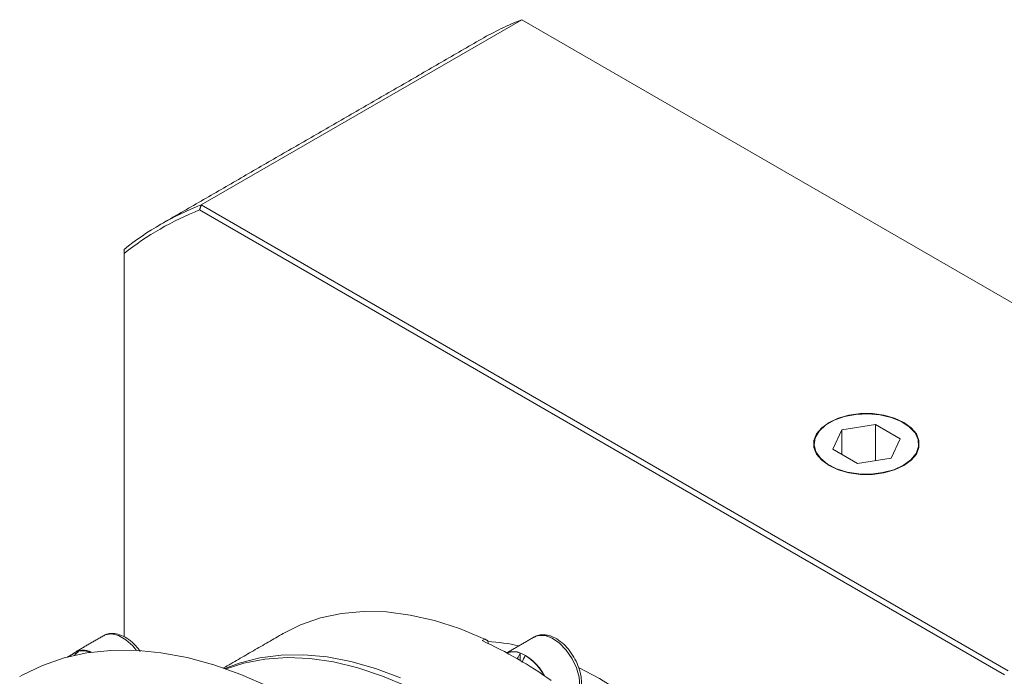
# Model space of a CAD drawing. Header units: millimetres. Extents: x 0 to 936, y 0 to 662.
# Tile 5 of 8: x 367 to 450, y 239 to 293. Entities that reach past the tile are written whole.
import ezdxf

# ---------------------------------------------------------------- set-up
doc = ezdxf.new("R2010")
doc.units = ezdxf.units.MM
doc.header["$LTSCALE"] = 15
doc.layers.get('0').update_dxf_attribs({"lineweight": 18})

msp = doc.modelspace()

# ---------------------------------------------------------------- linework, layer by layer
at = {"color": 7, "linetype": 'Continuous', "lineweight": 15}
for p, q in [((409.268, 293.259), (382.539, 277.829)), ((476.571, 254.406), (409.268, 293.259)), ((382.539, 277.829), (449.842, 238.976)), ((449.538, 238.637), (382.398, 277.396)), ((376.098, 273.758), (376.098, 241.819)), ((438.772, 259.511), (435.962, 259.076)), ((440.83, 258.323), (438.772, 259.511)), ((438.772, 256.499), (438.772, 259.511)), ((435.962, 259.076), (435.208, 257.453)), ((435.962, 257.019), (435.962, 259.076)), ((440.077, 256.7), (440.83, 258.323)), ((435.208, 257.453), (437.266, 256.266)), ((437.266, 256.266), (440.077, 256.7)), ((405.966, 241.5), (406.189, 241.629)), ((406.45, 241.481), (406.482, 241.259)), ((371.359, 240.112), (371.621, 240.219)), ((371.621, 240.219), (371.635, 240.189)), ((372.024, 240.494), (372.078, 240.378)), ((409.142, 240.457), (409.142, 239.837))]:
    msp.add_line(p, q, dxfattribs=at)
at = {"color": 7, "linetype": 'Continuous', "lineweight": 15, "flags": 128}
for points in [[(441.137, 256.088), (441.753, 256.534), (442.182, 257.047), (442.401, 257.603), (442.401, 258.173), (442.182, 258.729), (441.753, 259.243), (441.137, 259.688), (440.365, 260.044), (439.476, 260.291), (438.513, 260.418), (437.525, 260.418), (436.563, 260.291), (435.673, 260.044), (434.901, 259.688), (434.285, 259.243), (433.857, 258.729), (433.637, 258.173), (433.637, 257.603), (433.857, 257.047), (434.285, 256.534), (434.901, 256.088), (435.673, 255.733), (436.563, 255.485), (437.525, 255.358), (438.513, 255.358), (439.476, 255.485), (440.365, 255.733), (441.137, 256.088)], [(441.101, 256.109), (441.728, 256.567), (442.156, 257.097), (442.361, 257.669), (442.331, 258.253), (442.069, 258.817), (441.589, 259.331), (440.916, 259.768), (440.087, 260.103), (439.147, 260.318), (438.146, 260.403), (437.138, 260.352), (436.177, 260.168), (435.316, 259.862), (434.601, 259.449), (434.069, 258.951), (433.751, 258.397), (433.663, 257.815), (433.81, 257.237), (434.183, 256.694), (434.764, 256.216), (435.519, 255.827), (436.41, 255.55), (437.387, 255.399), (438.399, 255.382), (439.39, 255.5), (440.307, 255.747), (441.101, 256.109)], [(406.189, 241.629), (404.084, 242.497), (402.007, 243.165), (399.972, 243.627), (397.99, 243.882), (396.073, 243.927), (394.231, 243.762), (392.476, 243.388), (390.818, 242.809), (389.377, 242.091)], [(377.144, 240.682), (376.826, 241.055), (376.239, 241.573), (375.633, 241.914), (375.051, 242.052), (374.537, 241.976), (374.391, 241.906)], [(411.215, 241.915), (410.668, 241.929), (410.317, 241.802)], [(413.936, 236.873), (414.016, 237.073), (414.118, 237.704), (414.055, 238.437), (413.832, 239.217), (413.465, 239.987), (412.981, 240.689), (412.416, 241.271), (411.813, 241.69), (411.215, 241.915)], [(388.141, 237.675), (385.852, 238.676), (383.587, 239.481), (381.357, 240.086), (379.174, 240.489), (377.047, 240.687), (374.986, 240.679), (373.002, 240.466), (371.104, 240.049), (369.301, 239.43), (367.601, 238.611), (367.398, 238.495)], [(372.334, 240.631), (372.87, 240.651), (373.332, 240.517)], [(384.507, 239.176), (385.703, 239.627), (387.413, 240.063), (389.211, 240.294), (391.086, 240.32), (393.029, 240.14), (395.028, 239.756), (397.072, 239.169), (399.149, 238.382)], [(399.75, 237.659), (397.661, 238.543), (395.6, 239.23), (393.577, 239.717), (391.605, 239.999), (389.694, 240.076), (387.856, 239.947), (386.101, 239.613), (384.608, 239.141)], [(408.876, 240.565), (408.329, 240.579), (408.018, 240.473)], [(438.687, 198.603), (438.609, 200.836), (438.374, 203.145), (437.985, 205.512), (437.444, 207.923), (436.755, 210.361), (435.922, 212.809), (434.952, 215.25), (433.85, 217.668), (432.624, 220.046), (431.283, 222.369), (429.837, 224.619), (428.293, 226.782), (426.664, 228.844), (424.961, 230.789), (423.194, 232.604), (421.377, 234.278), (419.521, 235.799), (417.64, 237.156), (415.745, 238.34), (414.006, 239.268)]]:
    msp.add_lwpolyline(points, dxfattribs=at)
at = {"color": 7, "linetype": 'Continuous', "lineweight": 15}
for centre, radius, start, end in [((418.327, 270.124), 24.845, 111.38284, 119.98444), ((391.574, 254.747), 24.787, 111.37546, 128.63529), ((391.454, 254.441), 24.677, 111.52874, 128.48201), ((390.382, 207.867), 37.069, 54.86635, 65.13903), ((405.321, 224.731), 16.741, 77.21103, 86.11012), ((372.712, 239.299), 1.399, 61.18726, 129.19151), ((408.607, 239.26), 1.312, 65.92777, 114.70578), ((407.617, 236.809), 3.961, 26.11549, 71.4556), ((407.14, 236.416), 4.543, 27.98597, 57.91049)]:
    msp.add_arc(centre, radius, start, end, dxfattribs=at)
for centre, major_axis, ratio, start_param, end_param in [((373.628, 237.828), (-0.066, 3.296), 0.730448, 0.539485, 0.727588), ((372.915, 237.417), (-0.066, 3.296), 0.730448, 0.351381, 0.539485), ((408.84, 237.312), (1.358, 4.293), 0.201938, 0.814487, 0.965975), ((409.553, 237.723), (1.358, 4.293), 0.201938, 1.002591, 1.161425)]:
    msp.add_ellipse(centre, major_axis=major_axis, ratio=ratio, start_param=start_param, end_param=end_param, dxfattribs=at)
for points in [[(405.91, 291.644), (379.181, 276.214)], [(382.398, 277.396), (382.539, 277.829)], [(376.098, 274.109), (376.098, 273.758)], [(434.937, 259.667), (434.9, 259.646)], [(441.138, 259.646), (441.101, 259.667)], [(374.391, 241.906), (372.053, 240.556)], [(389.377, 242.091), (384.396, 239.215)], [(406.45, 241.481), (406.189, 241.629)], [(410.317, 241.802), (408.017, 240.474)], [(371.955, 240.456), (371.379, 240.124)]]:
    msp.add_open_spline(points, degree=1, dxfattribs=at)
for points, knots in [([(377.455, 240.567), (377.403, 240.647), (377.208, 240.948), (376.777, 241.379), (376.194, 241.811), (375.597, 242.062), (375.038, 242.114), (374.628, 242.054), (374.452, 241.923), (374.41, 241.892)], [0, 0, 0, 0, 0.0658343, 0.250395, 0.4369531, 0.6265666, 0.7927921, 0.9509121, 1, 1, 1, 1]), ([(411.413, 241.951), (411.301, 241.968), (411.015, 242.01), (410.635, 241.973), (410.42, 241.835), (410.347, 241.788)], [0, 0, 0, 0, 0.299087, 0.762436, 1, 1, 1, 1]), ([(413.919, 236.796), (413.985, 236.896), (414.153, 237.147), (414.262, 237.671), (414.263, 238.33), (414.111, 239.054), (413.822, 239.785), (413.415, 240.474), (412.915, 241.079), (412.346, 241.56), (411.835, 241.841), (411.521, 241.923), (411.413, 241.951)], [0, 0, 0, 0, 0.0668084, 0.1681134, 0.2754745, 0.3859233, 0.4962634, 0.6063907, 0.7168686, 0.8282385, 0.941265, 1, 1, 1, 1])]:
    msp.add_open_spline(points, degree=3, knots=knots, dxfattribs=at)

doc.saveas('drawing.dxf')
